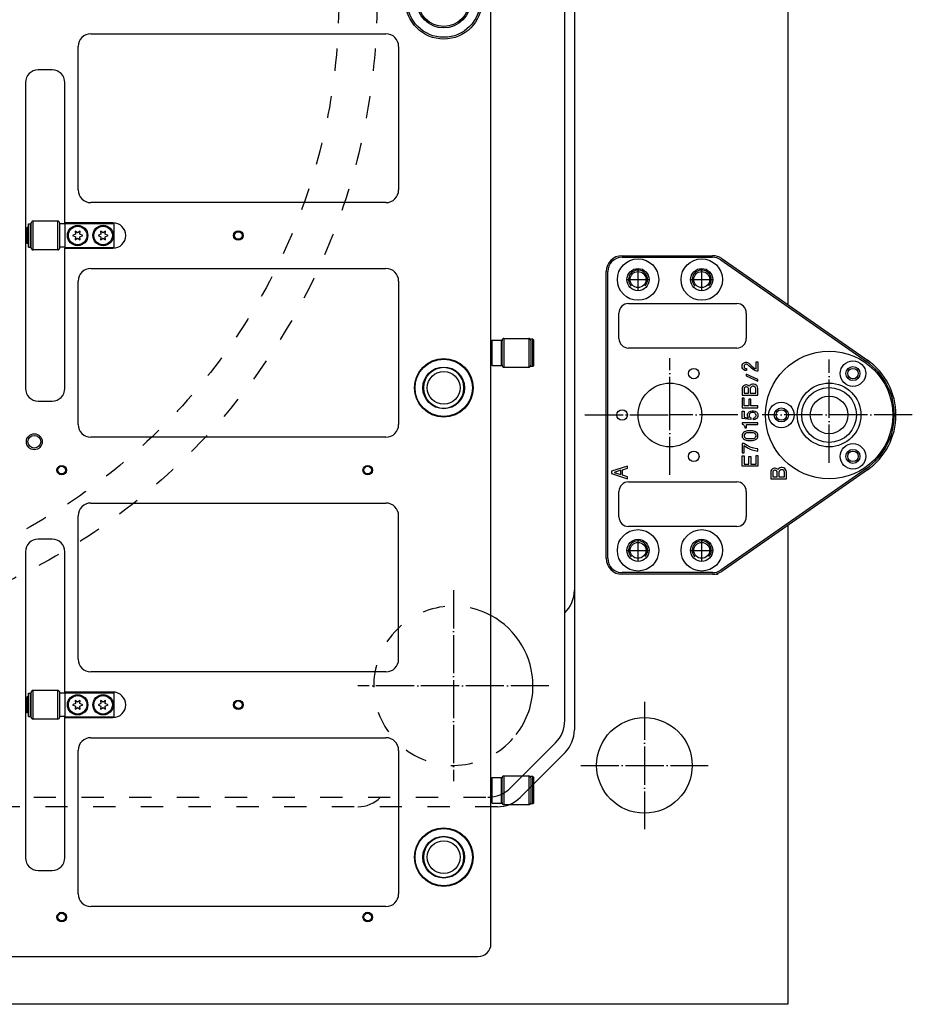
# Model space of a CAD drawing. Extents: x -1809 to 6113, y -4129 to 1471.
# Tile 67 of 197: x 1389 to 1669, y -2137 to -1828. Entities that reach past the tile are written whole.
import ezdxf

# ---------------------------------------------------------------- set-up
doc = ezdxf.new("R2010")
doc.units = 0
doc.linetypes.add('DASHED', pattern=[15, 7, -8])
doc.linetypes.add('DOT_CENTER', pattern=[14, 12, -1, 0, -1])
doc.layers.get('0').update_dxf_attribs({"linetype": 'CONTINUOUS'})
for name, color, linetype in [('1', 7, 'CONTINUOUS'), ('141', 7, 'CONTINUOUS'), ('16', 7, 'CONTINUOUS'), ('DIMPROHIDE', 7, 'CONTINUOUS')]:
    doc.layers.add(name, color=color, linetype=linetype)

# ---------------------------------------------------------------- blocks, each defined once
blk = doc.blocks.new('PIN__614', base_point=(1623, -1971.88))
at = {"layer": '1', "color": 4, "linetype": 'CONTINUOUS'}
for centre, radius in [((1643, -1951.88), 20), ((1650.5, -1938.89), 4), ((1650.5, -1938.89), 2.2), ((1643, -1951.88), 10), ((1643, -1951.88), 8.6), ((1643, -1951.88), 5.9), ((1628, -1951.88), 4), ((1628, -1951.88), 2.2), ((1650.5, -1964.87), 4), ((1650.5, -1964.87), 2.2)]:
    blk.add_circle(centre, radius, dxfattribs=at)
blk = doc.blocks.new('E7015-23251__615', base_point=(1566.31, -2001.88))
at = {"layer": '1', "color": 6, "linetype": 'CONTINUOUS'}
for p, q in [((1578, -1901.88), (1606.43, -1901.88)), ((1578, -1902.38), (1606.43, -1902.38)), ((1609, -1903.19), (1654.72, -1935.06)), ((1609.29, -1902.78), (1655.01, -1934.65)), ((1573, -1996.88), (1573, -1906.88)), ((1573.5, -1996.88), (1573.5, -1906.88)), ((1580, -1916.88), (1614, -1916.88)), ((1577, -1927.88), (1577, -1919.88)), ((1617, -1919.88), (1617, -1927.88)), ((1614, -1930.88), (1580, -1930.88)), ((1615.67, -1936.47), (1615.74, -1936.19)), ((1615.67, -1936.81), (1615.67, -1936.47)), ((1615.74, -1937.09), (1615.67, -1936.81)), ((1615.74, -1936.19), (1615.92, -1935.85)), ((1615.92, -1937.43), (1615.74, -1937.09)), ((1615.92, -1935.85), (1616.17, -1935.63)), ((1616.17, -1937.65), (1615.92, -1937.43)), ((1616.17, -1935.63), (1616.55, -1935.4)), ((1616.55, -1937.88), (1616.17, -1937.65)), ((1616.36, -1936.3), (1616.3, -1936.53)), ((1616.3, -1936.53), (1616.3, -1936.75)), ((1616.3, -1936.75), (1616.36, -1936.98)), ((1616.49, -1936.13), (1616.36, -1936.3)), ((1616.36, -1936.98), (1616.49, -1937.14)), ((1616.67, -1936.02), (1616.49, -1936.13)), ((1616.49, -1937.14), (1616.67, -1937.26)), ((1616.55, -1935.4), (1616.86, -1935.34)), ((1616.86, -1937.93), (1616.55, -1937.88)), ((1616.86, -1935.96), (1616.67, -1936.02)), ((1616.67, -1937.26), (1616.86, -1937.31)), ((1616.86, -1935.34), (1617.11, -1935.34)), ((1617.11, -1935.96), (1616.86, -1935.96)), ((1616.86, -1937.31), (1617.11, -1937.31)), ((1617.11, -1937.93), (1616.86, -1937.93)), ((1617.11, -1935.34), (1617.42, -1935.4)), ((1617.3, -1936.02), (1617.11, -1935.96)), ((1617.11, -1937.31), (1617.11, -1937.93)), ((1617.49, -1936.13), (1617.3, -1936.02)), ((1617.42, -1935.4), (1617.8, -1935.63)), ((1617.92, -1936.53), (1617.49, -1936.13)), ((1617.8, -1935.63), (1617.92, -1935.74)), ((1617.92, -1935.74), (1618.36, -1936.19)), ((1618.3, -1936.86), (1617.92, -1936.53)), ((1618.61, -1937.2), (1618.3, -1936.86)), ((1618.36, -1936.19), (1618.74, -1936.58)), ((1619.05, -1937.54), (1618.61, -1937.2)), ((1618.74, -1936.58), (1619.24, -1936.98)), ((1619.42, -1937.82), (1619.05, -1937.54)), ((1619.24, -1936.98), (1619.67, -1937.26)), ((1619.86, -1938.04), (1619.42, -1937.82)), ((1619.67, -1937.26), (1620.05, -1937.37)), ((1620.05, -1935.18), (1620.67, -1935.18)), ((1620.05, -1937.37), (1620.05, -1935.18)), ((1620.67, -1935.18), (1620.67, -1938.16)), ((1616.92, -1939.06), (1616.92, -1939.62)), ((1620.67, -1940.74), (1616.92, -1939.06)), ((1616.92, -1939.62), (1620.67, -1941.31)), ((1620.3, -1938.16), (1619.86, -1938.04)), ((1620.67, -1938.16), (1620.3, -1938.16)), ((1620.67, -1941.31), (1620.67, -1940.74)), ((1615.74, -1943.28), (1615.67, -1943.56)), ((1615.67, -1943.56), (1615.67, -1945.69)), ((1615.92, -1942.94), (1615.74, -1943.28)), ((1616.17, -1942.71), (1615.92, -1942.94)), ((1616.55, -1942.49), (1616.17, -1942.71)), ((1616.36, -1943.39), (1616.3, -1943.61)), ((1616.3, -1943.61), (1616.3, -1945.08)), ((1616.49, -1943.22), (1616.36, -1943.39)), ((1616.67, -1943.11), (1616.49, -1943.22)), ((1616.86, -1942.43), (1616.55, -1942.49)), ((1616.86, -1943.05), (1616.67, -1943.11)), ((1617.11, -1942.43), (1616.86, -1942.43)), ((1617.11, -1943.05), (1616.86, -1943.05)), ((1617.42, -1942.49), (1617.11, -1942.43)), ((1617.3, -1943.11), (1617.11, -1943.05)), ((1617.49, -1943.22), (1617.3, -1943.11)), ((1617.8, -1942.71), (1617.42, -1942.49)), ((1617.61, -1943.39), (1617.49, -1943.22)), ((1617.67, -1943.61), (1617.61, -1943.39)), ((1617.67, -1945.08), (1617.67, -1943.61)), ((1617.92, -1942.83), (1617.8, -1942.71)), ((1618.17, -1942.54), (1617.92, -1942.83)), ((1618.55, -1942.32), (1618.17, -1942.54)), ((1618.3, -1943.33), (1618.24, -1943.61)), ((1618.24, -1943.61), (1618.24, -1945.08)), ((1618.49, -1943.11), (1618.3, -1943.33)), ((1618.74, -1942.94), (1618.49, -1943.11)), ((1618.99, -1942.21), (1618.55, -1942.32)), ((1618.99, -1942.88), (1618.74, -1942.94)), ((1619.3, -1942.21), (1618.99, -1942.21)), ((1619.24, -1942.88), (1618.99, -1942.88)), ((1619.49, -1942.94), (1619.24, -1942.88)), ((1619.74, -1942.32), (1619.3, -1942.21)), ((1619.74, -1943.11), (1619.49, -1942.94)), ((1620.05, -1942.49), (1619.74, -1942.32)), ((1619.92, -1943.33), (1619.74, -1943.11)), ((1619.99, -1943.61), (1619.92, -1943.33)), ((1619.99, -1945.08), (1619.99, -1943.61)), ((1620.36, -1942.77), (1620.05, -1942.49)), ((1620.55, -1943.11), (1620.36, -1942.77)), ((1620.67, -1943.56), (1620.55, -1943.11)), ((1620.67, -1945.69), (1620.67, -1943.56)), ((1615.67, -1945.69), (1620.67, -1945.69)), ((1615.67, -1946.59), (1615.67, -1949.63)), ((1616.3, -1946.59), (1615.67, -1946.59)), ((1616.3, -1945.08), (1617.67, -1945.08)), ((1616.3, -1949.01), (1616.3, -1946.59)), ((1617.8, -1946.93), (1617.8, -1949.01)), ((1618.42, -1946.93), (1617.8, -1946.93)), ((1618.24, -1945.08), (1619.99, -1945.08)), ((1618.42, -1949.01), (1618.42, -1946.93)), ((1615.67, -1949.63), (1620.67, -1949.63)), ((1617.8, -1949.01), (1616.3, -1949.01)), ((1620.67, -1949.01), (1618.42, -1949.01)), ((1620.67, -1949.63), (1620.67, -1949.01)), ((1615.67, -1950.7), (1616.3, -1950.7)), ((1615.67, -1953.01), (1615.67, -1950.7)), ((1618.42, -1953.34), (1615.67, -1953.01)), ((1616.3, -1950.7), (1616.3, -1952.56)), ((1616.3, -1952.56), (1617.67, -1952.73)), ((1617.36, -1951.83), (1617.42, -1951.54)), ((1617.36, -1952.11), (1617.36, -1951.83)), ((1617.49, -1952.44), (1617.36, -1952.11)), ((1617.42, -1951.54), (1617.55, -1951.26)), ((1617.67, -1952.73), (1617.49, -1952.44)), ((1617.55, -1951.26), (1617.74, -1951.09)), ((1617.74, -1951.09), (1617.92, -1950.93)), ((1617.92, -1950.93), (1618.17, -1950.76)), ((1618.05, -1951.54), (1617.92, -1951.83)), ((1617.92, -1951.83), (1617.92, -1952.11)), ((1617.92, -1952.11), (1618.05, -1952.44)), ((1618.24, -1951.32), (1618.05, -1951.54)), ((1618.05, -1952.44), (1618.24, -1952.67)), ((1618.17, -1950.76), (1618.42, -1950.64)), ((1618.42, -1951.21), (1618.24, -1951.32)), ((1618.24, -1952.67), (1618.42, -1952.78)), ((1618.42, -1950.64), (1618.8, -1950.53)), ((1618.74, -1951.09), (1618.42, -1951.21)), ((1618.42, -1952.78), (1618.42, -1953.34)), ((1619.24, -1951.09), (1618.74, -1951.09)), ((1618.8, -1950.53), (1619.3, -1950.53)), ((1619.55, -1951.21), (1619.24, -1951.09)), ((1619.24, -1952.84), (1619.55, -1952.73)), ((1619.3, -1953.4), (1619.24, -1952.84)), ((1619.3, -1950.53), (1619.67, -1950.64)), ((1619.67, -1953.29), (1619.3, -1953.4)), ((1619.74, -1951.32), (1619.55, -1951.21)), ((1619.55, -1952.73), (1619.74, -1952.61)), ((1619.67, -1950.64), (1619.92, -1950.76)), ((1619.92, -1953.18), (1619.67, -1953.29)), ((1619.92, -1951.54), (1619.74, -1951.32)), ((1619.74, -1952.61), (1619.92, -1952.39)), ((1619.92, -1950.76), (1620.17, -1950.93)), ((1620.05, -1951.83), (1619.92, -1951.54)), ((1619.92, -1952.39), (1620.05, -1952.11)), ((1620.17, -1953.01), (1619.92, -1953.18)), ((1620.05, -1952.11), (1620.05, -1951.83)), ((1620.17, -1950.93), (1620.36, -1951.09)), ((1620.36, -1952.84), (1620.17, -1953.01)), ((1620.36, -1951.09), (1620.49, -1951.26)), ((1620.49, -1952.67), (1620.36, -1952.84)), ((1620.49, -1951.26), (1620.61, -1951.54)), ((1620.61, -1952.39), (1620.49, -1952.67)), ((1620.61, -1951.54), (1620.67, -1951.83)), ((1620.67, -1952.11), (1620.61, -1952.39)), ((1620.67, -1951.83), (1620.67, -1952.11)), ((1615.67, -1954.3), (1615.67, -1954.75)), ((1620.67, -1954.3), (1615.67, -1954.3)), ((1615.67, -1954.75), (1615.86, -1954.81)), ((1615.86, -1954.81), (1616.11, -1954.98)), ((1616.11, -1954.98), (1616.3, -1955.14)), ((1616.3, -1955.14), (1616.42, -1955.37)), ((1616.42, -1955.37), (1616.49, -1955.54)), ((1616.49, -1955.54), (1616.55, -1955.82)), ((1616.55, -1955.82), (1616.55, -1955.93)), ((1616.55, -1955.93), (1617.05, -1955.93)), ((1617.05, -1954.86), (1620.67, -1954.86)), ((1617.05, -1955.93), (1617.05, -1954.86)), ((1620.67, -1954.86), (1620.67, -1954.3)), ((1615.74, -1957.96), (1615.67, -1958.18)), ((1615.67, -1958.18), (1615.67, -1958.58)), ((1615.67, -1958.58), (1615.74, -1958.8)), ((1615.86, -1957.68), (1615.74, -1957.96)), ((1615.74, -1958.8), (1615.86, -1959.08)), ((1615.99, -1957.51), (1615.86, -1957.68)), ((1615.86, -1959.08), (1615.99, -1959.25)), ((1616.17, -1957.34), (1615.99, -1957.51)), ((1615.99, -1959.25), (1616.17, -1959.42)), ((1616.42, -1957.17), (1616.17, -1957.34)), ((1616.17, -1959.42), (1616.42, -1959.59)), ((1616.42, -1957.96), (1616.3, -1958.18)), ((1616.3, -1958.18), (1616.3, -1958.58)), ((1616.3, -1958.58), (1616.42, -1958.8)), ((1616.67, -1957.06), (1616.42, -1957.17)), ((1616.61, -1957.73), (1616.42, -1957.96)), ((1616.42, -1958.8), (1616.61, -1959.03)), ((1616.42, -1959.59), (1616.67, -1959.7)), ((1616.8, -1957.62), (1616.61, -1957.73)), ((1616.61, -1959.03), (1616.8, -1959.14)), ((1616.99, -1956.94), (1616.67, -1957.06)), ((1617.11, -1957.51), (1616.8, -1957.62)), ((1616.8, -1959.14), (1617.11, -1959.25)), ((1617.36, -1956.89), (1616.99, -1956.94)), ((1617.8, -1957.45), (1617.11, -1957.51)), ((1617.11, -1959.25), (1617.8, -1959.31)), ((1617.92, -1956.83), (1617.36, -1956.89)), ((1618.55, -1957.45), (1617.8, -1957.45)), ((1617.8, -1959.31), (1618.55, -1959.31)), ((1618.42, -1956.83), (1617.92, -1956.83)), ((1618.99, -1956.89), (1618.42, -1956.83)), ((1619.24, -1957.51), (1618.55, -1957.45)), ((1618.55, -1959.31), (1619.24, -1959.25)), ((1619.36, -1956.94), (1618.99, -1956.89)), ((1619.55, -1957.62), (1619.24, -1957.51)), ((1619.24, -1959.25), (1619.55, -1959.14)), ((1619.67, -1957.06), (1619.36, -1956.94)), ((1619.74, -1957.73), (1619.55, -1957.62)), ((1619.55, -1959.14), (1619.74, -1959.03)), ((1619.92, -1957.17), (1619.67, -1957.06)), ((1619.67, -1959.7), (1619.92, -1959.59)), ((1619.92, -1957.96), (1619.74, -1957.73)), ((1619.74, -1959.03), (1619.92, -1958.8)), ((1620.17, -1957.34), (1619.92, -1957.17)), ((1620.05, -1958.18), (1619.92, -1957.96)), ((1619.92, -1958.8), (1620.05, -1958.58)), ((1619.92, -1959.59), (1620.17, -1959.42)), ((1620.05, -1958.58), (1620.05, -1958.18)), ((1620.36, -1957.51), (1620.17, -1957.34)), ((1620.17, -1959.42), (1620.36, -1959.25)), ((1620.49, -1957.68), (1620.36, -1957.51)), ((1620.36, -1959.25), (1620.49, -1959.08)), ((1620.61, -1957.96), (1620.49, -1957.68)), ((1620.49, -1959.08), (1620.61, -1958.8)), ((1620.67, -1958.18), (1620.61, -1957.96)), ((1620.61, -1958.8), (1620.67, -1958.58)), ((1620.67, -1958.58), (1620.67, -1958.18)), ((1615.67, -1960.83), (1615.67, -1963.75)), ((1616.24, -1960.83), (1615.67, -1960.83)), ((1617.3, -1961.5), (1616.24, -1960.83)), ((1616.3, -1961.5), (1617.42, -1962.23)), ((1616.3, -1963.75), (1616.3, -1961.5)), ((1616.67, -1959.7), (1616.99, -1959.81)), ((1616.99, -1959.81), (1617.36, -1959.87)), ((1618.24, -1961.95), (1617.3, -1961.5)), ((1617.36, -1959.87), (1617.92, -1959.93)), ((1617.42, -1962.23), (1618.17, -1962.57)), ((1617.92, -1959.93), (1618.42, -1959.93)), ((1618.17, -1962.57), (1618.74, -1962.79)), ((1618.99, -1962.23), (1618.24, -1961.95)), ((1618.42, -1959.93), (1618.99, -1959.87)), ((1618.99, -1959.87), (1619.36, -1959.81)), ((1619.74, -1962.4), (1618.99, -1962.23)), ((1619.36, -1959.81), (1619.67, -1959.7)), ((1620.67, -1962.51), (1619.74, -1962.4)), ((1620.67, -1963.19), (1620.67, -1962.51)), ((1615.67, -1963.75), (1616.3, -1963.75)), ((1615.67, -1964.71), (1616.3, -1964.71)), ((1615.67, -1967.91), (1615.67, -1964.71)), ((1616.3, -1964.71), (1616.3, -1967.29)), ((1617.8, -1964.93), (1618.42, -1964.93)), ((1617.8, -1967.29), (1617.8, -1964.93)), ((1618.42, -1964.93), (1618.42, -1967.29)), ((1618.74, -1962.79), (1619.67, -1963.08)), ((1619.67, -1963.08), (1620.67, -1963.19)), ((1620.05, -1964.65), (1620.67, -1964.65)), ((1620.05, -1967.29), (1620.05, -1964.65)), ((1620.67, -1964.65), (1620.67, -1967.91)), ((1579.67, -1967.94), (1574.67, -1969.57)), ((1578.17, -1969.07), (1579.67, -1968.56)), ((1579.67, -1968.56), (1579.67, -1967.94)), ((1654.72, -1968.7), (1609, -2000.57)), ((1620.67, -1967.91), (1615.67, -1967.91)), ((1616.3, -1967.29), (1617.8, -1967.29)), ((1618.42, -1967.29), (1620.05, -1967.29)), ((1625.55, -1968.67), (1625.17, -1968.9)), ((1625.86, -1968.62), (1625.55, -1968.67)), ((1626.11, -1968.62), (1625.86, -1968.62)), ((1626.42, -1968.67), (1626.11, -1968.62)), ((1626.8, -1968.9), (1626.42, -1968.67)), ((1627.17, -1968.73), (1626.92, -1969.01)), ((1627.55, -1968.5), (1627.17, -1968.73)), ((1627.99, -1968.39), (1627.55, -1968.5)), ((1628.3, -1968.39), (1627.99, -1968.39)), ((1628.74, -1968.5), (1628.3, -1968.39)), ((1629.05, -1968.67), (1628.74, -1968.5)), ((1629.36, -1968.95), (1629.05, -1968.67)), ((1574.67, -1969.57), (1574.67, -1970.25)), ((1574.67, -1970.25), (1579.67, -1971.88)), ((1577.55, -1969.18), (1575.55, -1969.91)), ((1575.55, -1969.91), (1577.55, -1970.58)), ((1577.55, -1970.58), (1577.55, -1969.18)), ((1578.17, -1970.75), (1578.17, -1969.07)), ((1579.67, -1971.26), (1578.17, -1970.75)), ((1579.67, -1971.88), (1579.67, -1971.26)), ((1655.01, -1969.11), (1609.29, -2000.98)), ((1624.74, -1969.46), (1624.67, -1969.74)), ((1624.67, -1969.74), (1624.67, -1971.88)), ((1624.67, -1971.88), (1629.67, -1971.88)), ((1624.92, -1969.12), (1624.74, -1969.46)), ((1625.17, -1968.9), (1624.92, -1969.12)), ((1625.36, -1969.57), (1625.3, -1969.8)), ((1625.3, -1969.8), (1625.3, -1971.26)), ((1625.3, -1971.26), (1626.67, -1971.26)), ((1625.49, -1969.4), (1625.36, -1969.57)), ((1625.67, -1969.29), (1625.49, -1969.4)), ((1625.86, -1969.23), (1625.67, -1969.29)), ((1626.11, -1969.23), (1625.86, -1969.23)), ((1626.3, -1969.29), (1626.11, -1969.23)), ((1626.49, -1969.4), (1626.3, -1969.29)), ((1626.61, -1969.57), (1626.49, -1969.4)), ((1626.67, -1969.8), (1626.61, -1969.57)), ((1626.67, -1971.26), (1626.67, -1969.8)), ((1626.92, -1969.01), (1626.8, -1968.9)), ((1627.3, -1969.52), (1627.24, -1969.8)), ((1627.24, -1969.8), (1627.24, -1971.26)), ((1627.24, -1971.26), (1628.99, -1971.26)), ((1627.49, -1969.29), (1627.3, -1969.52)), ((1627.74, -1969.12), (1627.49, -1969.29)), ((1627.99, -1969.07), (1627.74, -1969.12)), ((1628.24, -1969.07), (1627.99, -1969.07)), ((1628.49, -1969.12), (1628.24, -1969.07)), ((1628.74, -1969.29), (1628.49, -1969.12)), ((1628.92, -1969.52), (1628.74, -1969.29)), ((1628.99, -1969.8), (1628.92, -1969.52)), ((1628.99, -1971.26), (1628.99, -1969.8)), ((1629.55, -1969.29), (1629.36, -1968.95)), ((1629.67, -1969.74), (1629.55, -1969.29)), ((1629.67, -1971.88), (1629.67, -1969.74)), ((1580, -1972.88), (1614, -1972.88)), ((1577, -1983.88), (1577, -1975.88)), ((1617, -1975.88), (1617, -1983.88)), ((1614, -1986.88), (1580, -1986.88)), ((1606.43, -2001.38), (1578, -2001.38)), ((1606.43, -2001.88), (1578, -2001.88))]:
    blk.add_line(p, q, dxfattribs=at)
at = {"layer": '1', "color": 6, "linetype": 'DOT_CENTER'}
for p, q in [((1593, -1951.88), (1593, -1934.07)), ((1643, -1966.88), (1643, -1934.51)), ((1566.31, -1951.88), (1593, -1951.88)), ((1593, -1970.72), (1593, -1951.88)), ((1614.3, -1951.88), (1593, -1951.88)), ((1669.14, -1951.88), (1621.94, -1951.88)), ((1607.66, -2001.88), (1608, -2001.88)), ((1608, -2001.88), (1608.2, -2001.74))]:
    blk.add_line(p, q, dxfattribs=at)
at = {"layer": '1', "color": 6, "linetype": 'CONTINUOUS'}
for centre, radius in [((1583, -1909.38), 6.5), ((1603, -1909.38), 6.5), ((1583, -1909.38), 3.5), ((1603, -1909.38), 3.5), ((1600.5, -1938.89), 1.65), ((1650.5, -1938.89), 1.65), ((1593, -1951.88), 10), ((1643, -1951.88), 10), ((1578, -1951.88), 1.65), ((1628, -1951.88), 1.65), ((1600.5, -1964.87), 1.65), ((1650.5, -1964.87), 1.65), ((1583, -1994.38), 6.5), ((1603, -1994.38), 6.5), ((1583, -1994.38), 3.5), ((1603, -1994.38), 3.5)]:
    blk.add_circle(centre, radius, dxfattribs=at)
for centre, radius, start, end in [((1578, -1906.88), 5, 90, 180), ((1578, -1906.88), 4.5, 90, 180), ((1606.43, -1906.88), 5, 55.1175, 90), ((1606.43, -1906.88), 4.5, 55.1175, 90), ((1580, -1919.88), 3, 90, 180), ((1614, -1919.88), 3, 0, 90), ((1580, -1927.88), 3, 180, -90), ((1614, -1927.88), 3, -90, 0), ((1643, -1951.88), 21, 0, 55.1175), ((1643, -1951.88), 20.5, 0, 55.1175), ((1643, -1951.88), 20.5, -55.1175, 0), ((1643, -1951.88), 21, -55.1175, 0), ((1580, -1975.88), 3, 90, 180), ((1614, -1975.88), 3, 0, 90), ((1580, -1983.88), 3, 180, -90), ((1614, -1983.88), 3, -90, 0), ((1578, -1996.88), 5, 180, -90), ((1578, -1996.88), 4.5, 180, -90), ((1606.43, -1996.88), 4.5, -90, -55.1175), ((1606.43, -1996.88), 5, -90, -55.1175)]:
    blk.add_arc(centre, radius, start, end, dxfattribs=at)
at = {"layer": '1'}
blk.add_blockref('PIN__614', (1623, -1971.88), dxfattribs=at)
blk = doc.blocks.new('HEADPLATE_TEL', base_point=(934, -2316.07))
at = {"layer": '1', "color": 1, "linetype": 'DOT_CENTER'}
for p, q in [((1583, -1912.68), (1583, -1906.08)), ((1603, -1912.68), (1603, -1906.08)), ((1579.7, -1909.38), (1586.3, -1909.38)), ((1599.7, -1909.38), (1606.3, -1909.38)), ((1583, -1997.68), (1583, -1991.08)), ((1603, -1997.68), (1603, -1991.08)), ((1579.7, -1994.38), (1586.3, -1994.38)), ((1599.7, -1994.38), (1606.3, -1994.38))]:
    blk.add_line(p, q, dxfattribs=at)
at = {"layer": '1', "color": 7, "linetype": 'CONTINUOUS'}
for centre in [(1583, -1909.38), (1603, -1909.38), (1583, -1994.38), (1603, -1994.38)]:
    blk.add_circle(centre, 2.5, dxfattribs=at)
at = {"layer": '1', "color": 1, "linetype": 'CONTINUOUS'}
for centre, start, end in [((1583, -1909.38), 0, -136.9026), ((1603, -1909.38), 0, -136.9026), ((1583, -1909.38), -40.9955, 0), ((1603, -1909.38), -40.9955, 0), ((1583, -1994.38), 0, -136.9026), ((1603, -1994.38), 0, -136.9026), ((1583, -1994.38), -40.9955, 0), ((1603, -1994.38), -40.9955, 0)]:
    blk.add_arc(centre, 3, start, end, dxfattribs=at)
at = {"layer": '141', "color": 7, "linetype": 'CONTINUOUS'}
for p, q in [((1560, -2047.74), (1560, -1538.88)), ((1542.93, -2068.95), (1557.07, -2054.81))]:
    blk.add_line(p, q, dxfattribs=at)
at = {"layer": '141', "color": 7, "linetype": 'DASHED'}
blk.add_line((1063.2, -2071.88), (1535.86, -2071.88), dxfattribs=at)
at = {"layer": '141', "color": 7, "linetype": 'CONTINUOUS'}
for centre, start, end in [((1550, -2047.74), -45, 0), ((1535.86, -2061.88), -90, -45)]:
    blk.add_arc(centre, 10, start, end, dxfattribs=at)
at = {"layer": '16', "color": 1, "linetype": 'DOT_CENTER'}
for p, q in [((1525, -2006.88), (1525, -2066.88)), ((1555, -2036.88), (1495, -2036.88)), ((1585, -2041.88), (1585, -2081.88)), ((1565, -2061.88), (1605, -2061.88))]:
    blk.add_line(p, q, dxfattribs=at)
at = {"layer": 'DIMPROHIDE', "color": 7, "linetype": 'CONTINUOUS'}
for p, q in [((1563, -1538.88), (1563, -2050.74)), ((1630, -1726.54), (1630, -1917.22)), ((1630, -1986.54), (1630, -2136.88)), ((1560.07, -2057.81), (1545.93, -2071.95)), ((1630, -2136.88), (1369.5, -2136.88))]:
    blk.add_line(p, q, dxfattribs=at)
at = {"layer": 'DIMPROHIDE', "color": 7, "linetype": 'DASHED'}
blk.add_line((1538.86, -2074.88), (1063.2, -2074.88), dxfattribs=at)
for radius in [201, 189]:
    blk.add_circle((1300, -1821.88), radius, dxfattribs=at)
at = {"layer": 'DIMPROHIDE', "color": 7, "linetype": 'CONTINUOUS'}
blk.add_circle((1585, -2061.88), 15, dxfattribs=at)
for centre, radius, start, end in [((1553, -2006.88), 10, -45.573, 0), ((1525, -2036.88), 25, 0, 61.8358), ((1525, -2036.88), 25, -37.7632, 0), ((1553, -2050.74), 10, -45, 0), ((1495, -2064.88), 10, -90, -44.427), ((1538.86, -2064.88), 10, -90, -45)]:
    blk.add_arc(centre, radius, start, end, dxfattribs=at)
at = {"layer": 'DIMPROHIDE', "color": 7, "linetype": 'DASHED'}
blk.add_arc((1525, -2036.88), 25, 61.8358, -37.7632, dxfattribs=at)
at = {"layer": '1'}
blk.add_blockref('E7015-23251__615', (1566.31, -2001.88), dxfattribs=at)
blk = doc.blocks.new('E7018-24101__831', base_point=(1536.8, -1521.88))
at = {"color": 1, "linetype": 'CONTINUOUS'}
for p, q in [((1536.8, -2117.88), (1536.8, -1525.88)), ((1411.14, -1832.21), (1503.82, -1832.21)), ((1407.14, -1881.21), (1407.14, -1836.21)), ((1507.82, -1836.21), (1507.82, -1881.21)), ((1399, -1843.54), (1394.6, -1843.54)), ((1390.6, -1847.54), (1390.6, -1943.54)), ((1403, -1891.54), (1403, -1847.54)), ((1503.82, -1885.21), (1411.14, -1885.21)), ((1403, -1891.54), (1403, -1891.74)), ((1418.1, -1891.54), (1403, -1891.54)), ((1403, -1891.74), (1403, -1891.84)), ((1403, -1891.84), (1403, -1899.24)), ((1403, -1899.24), (1403, -1899.34)), ((1403, -1899.34), (1403, -1899.54)), ((1403, -1943.54), (1403, -1899.54)), ((1403, -1899.54), (1418.1, -1899.54)), ((1411.14, -1905.87), (1503.82, -1905.87)), ((1407.14, -1954.87), (1407.14, -1909.87)), ((1507.82, -1909.87), (1507.82, -1954.87)), ((1394.6, -1947.54), (1399, -1947.54)), ((1503.82, -1958.87), (1411.14, -1958.87)), ((1411.14, -1979.53), (1503.82, -1979.53)), ((1407.14, -2028.53), (1407.14, -1983.53)), ((1507.82, -2028.53), (1507.82, -1983.53)), ((1399, -1990.86), (1394.6, -1990.86)), ((1390.6, -1994.86), (1390.6, -2090.86)), ((1403, -2038.86), (1403, -1994.86)), ((1503.82, -2032.53), (1411.14, -2032.53)), ((1403, -2039.06), (1403, -2038.86)), ((1418.1, -2038.86), (1403, -2038.86)), ((1403, -2039.06), (1403, -2039.16)), ((1403, -2039.16), (1403, -2046.56)), ((1403, -2046.56), (1403, -2046.66)), ((1403, -2046.86), (1403, -2046.66)), ((1403, -2090.86), (1403, -2046.86)), ((1403, -2046.86), (1418.1, -2046.86)), ((1411.14, -2053.19), (1503.82, -2053.19)), ((1407.14, -2102.19), (1407.14, -2057.19)), ((1507.82, -2057.19), (1507.82, -2102.19)), ((1394.6, -2094.86), (1399, -2094.86)), ((1503.82, -2106.19), (1411.14, -2106.19)), ((1369.5, -2121.88), (1532.8, -2121.88))]:
    blk.add_line(p, q, dxfattribs=at)
for centre, radius in [((1457.48, -1895.54), 1.5), ((1457.48, -1895.54), 1.2), ((1521.97, -1943.37), 9.2), ((1521.97, -1943.37), 9), ((1521.97, -1943.37), 6.55), ((1393.4, -1960.28), 2.5), ((1393.4, -1960.28), 2), ((1402, -1969.2), 1.5), ((1402, -1969.2), 1.2), ((1498.12, -1969.2), 1.5), ((1498.12, -1969.2), 1.2), ((1457.48, -2042.86), 1.5), ((1457.48, -2042.86), 1.2), ((1521.97, -2090.69), 9.2), ((1521.97, -2090.69), 9), ((1521.97, -2090.69), 6.55), ((1402, -2109.49), 1.5), ((1402, -2109.49), 1.2), ((1498.12, -2109.49), 1.5), ((1498.12, -2109.49), 1.2)]:
    blk.add_circle(centre, radius, dxfattribs=at)
for centre, radius, start, end in [((1411.14, -1836.21), 4, 90, 180), ((1503.82, -1836.21), 4, 0, 90), ((1394.6, -1847.54), 4, 90, 180), ((1399, -1847.54), 4, 0, 90), ((1411.14, -1881.21), 4, 180, -90), ((1503.82, -1881.21), 4, -90, 0), ((1418.1, -1895.54), 4, -90, 90), ((1411.14, -1909.87), 4, 90, 180), ((1503.82, -1909.87), 4, 0, 90), ((1521.97, -1943.37), 6.35, 90, -90), ((1521.97, -1943.37), 6.35, -90, 90), ((1394.6, -1943.54), 4, 180, -90), ((1399, -1943.54), 4, -90, 0), ((1411.14, -1954.87), 4, 180, -90), ((1503.82, -1954.87), 4, -90, 0), ((1411.14, -1983.53), 4, 90, 180), ((1503.82, -1983.53), 4, 0, 90), ((1394.6, -1994.86), 4, 90, 180), ((1399, -1994.86), 4, 0, 90), ((1411.14, -2028.53), 4, 180, -90), ((1503.82, -2028.53), 4, -90, 0), ((1418.1, -2042.86), 4, -90, 90), ((1411.14, -2057.19), 4, 90, 180), ((1503.82, -2057.19), 4, 0, 90), ((1521.97, -2090.69), 6.35, 90, -90), ((1521.97, -2090.69), 6.35, -90, 90), ((1394.6, -2090.86), 4, 180, -90), ((1399, -2090.86), 4, -90, 0), ((1411.14, -2102.19), 4, 180, -90), ((1503.82, -2102.19), 4, -90, 0), ((1532.8, -2117.88), 4, -90, 0)]:
    blk.add_arc(centre, radius, start, end, dxfattribs=at)
blk = doc.blocks.new('BEARING_HK0509__852', base_point=(1401.4, -2038.36))
at = {"color": 1, "linetype": 'CONTINUOUS'}
for p, q in [((1392.4, -2046.76), (1392.4, -2038.96)), ((1393, -2047.36), (1393, -2038.36)), ((1400.8, -2038.36), (1393, -2038.36)), ((1400.8, -2047.36), (1400.8, -2038.36)), ((1401.4, -2039.16), (1401.4, -2038.96)), ((1401.4, -2040.36), (1401.4, -2039.16)), ((1401.4, -2045.36), (1401.4, -2040.36)), ((1401.4, -2046.56), (1401.4, -2045.36)), ((1400.8, -2047.36), (1393, -2047.36)), ((1401.4, -2046.76), (1401.4, -2046.56))]:
    blk.add_line(p, q, dxfattribs=at)
for centre, start, end in [((1393, -2038.96), 90, 180), ((1400.8, -2038.96), 0, 90), ((1393, -2046.76), 180, -90), ((1400.8, -2046.76), -90, 0)]:
    blk.add_arc(centre, 0.6, start, end, dxfattribs=at)
blk = doc.blocks.new('23796-0S111__853', base_point=(1418.5, -2039.06))
at = {"color": 1, "linetype": 'CONTINUOUS'}
for p, q in [((1401.4, -2040.36), (1401.4, -2039.16)), ((1403, -2039.16), (1401.4, -2039.16)), ((1403, -2039.06), (1418.5, -2039.06)), ((1403, -2039.06), (1403, -2039.16)), ((1403, -2039.16), (1403, -2046.56)), ((1418.5, -2046.66), (1418.5, -2039.06)), ((1390.9, -2040.56), (1391.1, -2040.36)), ((1390.9, -2040.56), (1390.9, -2045.16)), ((1391.5, -2040.36), (1391.1, -2040.36)), ((1391.1, -2042.86), (1391.1, -2040.36)), ((1391.1, -2045.36), (1391.1, -2042.86)), ((1391.5, -2041.26), (1391.5, -2040.36)), ((1391.5, -2042.86), (1391.5, -2041.26)), ((1391.5, -2041.26), (1391.6, -2041.26)), ((1391.5, -2044.46), (1391.5, -2042.86)), ((1392.4, -2040.36), (1392.2, -2040.36)), ((1392.2, -2041.26), (1392.2, -2040.36)), ((1392.2, -2042.86), (1392.2, -2041.26)), ((1392.2, -2044.46), (1392.2, -2042.86)), ((1401.4, -2045.36), (1401.4, -2040.36)), ((1390.9, -2045.16), (1391.1, -2045.36)), ((1391.5, -2045.36), (1391.1, -2045.36)), ((1391.5, -2045.36), (1391.5, -2044.46)), ((1391.5, -2044.46), (1391.6, -2044.46)), ((1392.2, -2045.36), (1392.2, -2044.46)), ((1392.4, -2045.36), (1392.2, -2045.36)), ((1401.4, -2046.56), (1401.4, -2045.36)), ((1403, -2046.56), (1401.4, -2046.56)), ((1403, -2046.56), (1403, -2046.66)), ((1403, -2046.66), (1418.5, -2046.66))]:
    blk.add_line(p, q, dxfattribs=at)
for centre in [(1407, -2042.86), (1415, -2042.86)]:
    blk.add_circle(centre, 3.2, dxfattribs=at)
blk = doc.blocks.new('WASHER1__854', base_point=(1392.2, -2039.21))
at = {"color": 1, "linetype": 'CONTINUOUS'}
for p, q in [((1391.6, -2046.51), (1391.6, -2039.21)), ((1391.6, -2039.21), (1392.2, -2039.21)), ((1392.2, -2040.36), (1392.2, -2039.21)), ((1392.2, -2041.26), (1392.2, -2040.36)), ((1392.2, -2042.86), (1392.2, -2041.26)), ((1392.2, -2044.46), (1392.2, -2042.86)), ((1392.2, -2045.36), (1392.2, -2044.46)), ((1392.2, -2046.51), (1392.2, -2045.36)), ((1391.6, -2046.51), (1392.2, -2046.51))]:
    blk.add_line(p, q, dxfattribs=at)
blk = doc.blocks.new('BEARING_ASSY2_4__855', base_point=(1418.5, -2038.36))
for name, p in [('23796-0S111__853', (1418.5, -2039.06)), ('WASHER1__854', (1392.2, -2039.21)), ('BEARING_HK0509__852', (1401.4, -2038.36))]:
    blk.add_blockref(name, p)
blk = doc.blocks.new('BEARING_HK0509__860', base_point=(1401.4, -1891.04))
at = {"color": 1, "linetype": 'CONTINUOUS'}
for p, q in [((1393, -1900.04), (1393, -1891.04)), ((1400.8, -1891.04), (1393, -1891.04)), ((1400.8, -1900.04), (1400.8, -1891.04)), ((1392.4, -1899.44), (1392.4, -1891.64)), ((1401.4, -1891.84), (1401.4, -1891.64)), ((1401.4, -1893.04), (1401.4, -1891.84)), ((1401.4, -1898.04), (1401.4, -1893.04)), ((1400.8, -1900.04), (1393, -1900.04)), ((1401.4, -1899.24), (1401.4, -1898.04)), ((1401.4, -1899.44), (1401.4, -1899.24))]:
    blk.add_line(p, q, dxfattribs=at)
for centre, start, end in [((1393, -1891.64), 90, 180), ((1400.8, -1891.64), 0, 90), ((1393, -1899.44), 180, -90), ((1400.8, -1899.44), -90, 0)]:
    blk.add_arc(centre, 0.6, start, end, dxfattribs=at)
blk = doc.blocks.new('23796-0S111__861', base_point=(1418.5, -1891.74))
at = {"color": 1, "linetype": 'CONTINUOUS'}
for p, q in [((1390.9, -1893.24), (1391.1, -1893.04)), ((1390.9, -1893.24), (1390.9, -1897.84)), ((1391.1, -1895.54), (1391.1, -1893.04)), ((1391.5, -1893.04), (1391.1, -1893.04)), ((1391.5, -1893.94), (1391.5, -1893.04)), ((1391.5, -1893.94), (1391.6, -1893.94)), ((1391.5, -1895.54), (1391.5, -1893.94)), ((1392.2, -1893.94), (1392.2, -1893.04)), ((1392.4, -1893.04), (1392.2, -1893.04)), ((1392.2, -1895.54), (1392.2, -1893.94)), ((1401.4, -1893.04), (1401.4, -1891.84)), ((1403, -1891.84), (1401.4, -1891.84)), ((1401.4, -1898.04), (1401.4, -1893.04)), ((1403, -1891.74), (1418.5, -1891.74)), ((1403, -1891.74), (1403, -1891.84)), ((1403, -1891.84), (1403, -1899.24)), ((1418.5, -1899.34), (1418.5, -1891.74)), ((1391.1, -1898.04), (1391.1, -1895.54)), ((1391.5, -1897.14), (1391.5, -1895.54)), ((1391.5, -1898.04), (1391.5, -1897.14)), ((1391.5, -1897.14), (1391.6, -1897.14)), ((1392.2, -1897.14), (1392.2, -1895.54)), ((1392.2, -1898.04), (1392.2, -1897.14)), ((1390.9, -1897.84), (1391.1, -1898.04)), ((1391.5, -1898.04), (1391.1, -1898.04)), ((1392.4, -1898.04), (1392.2, -1898.04)), ((1401.4, -1899.24), (1401.4, -1898.04)), ((1403, -1899.24), (1401.4, -1899.24)), ((1403, -1899.24), (1403, -1899.34)), ((1403, -1899.34), (1418.5, -1899.34))]:
    blk.add_line(p, q, dxfattribs=at)
for centre in [(1407, -1895.54), (1415, -1895.54)]:
    blk.add_circle(centre, 3.2, dxfattribs=at)
blk = doc.blocks.new('WASHER1__862', base_point=(1392.2, -1891.89))
at = {"color": 1, "linetype": 'CONTINUOUS'}
for p, q in [((1391.6, -1899.19), (1391.6, -1891.89)), ((1391.6, -1891.89), (1392.2, -1891.89)), ((1392.2, -1893.04), (1392.2, -1891.89)), ((1392.2, -1893.94), (1392.2, -1893.04)), ((1392.2, -1895.54), (1392.2, -1893.94)), ((1392.2, -1897.14), (1392.2, -1895.54)), ((1392.2, -1898.04), (1392.2, -1897.14)), ((1391.6, -1899.19), (1392.2, -1899.19)), ((1392.2, -1899.19), (1392.2, -1898.04))]:
    blk.add_line(p, q, dxfattribs=at)
blk = doc.blocks.new('BEARING_ASSY2_5__863', base_point=(1418.5, -1891.04))
for name, p in [('BEARING_HK0509__860', (1401.4, -1891.04)), ('23796-0S111__861', (1418.5, -1891.74)), ('WASHER1__862', (1392.2, -1891.89))]:
    blk.add_blockref(name, p)
blk = doc.blocks.new('E2812-23753-0__888', base_point=(1550.3, -1928.07))
at = {"color": 1, "linetype": 'CONTINUOUS'}
for p, q in [((1550, -1928.07), (1549.3, -1928.07)), ((1549.3, -1928.47), (1549.3, -1928.07)), ((1549.3, -1928.47), (1549.3, -1929.87)), ((1550.3, -1928.37), (1550, -1928.07)), ((1550, -1936.67), (1550, -1928.07)), ((1550.3, -1936.37), (1550.3, -1928.37)), ((1536.8, -1929.87), (1537, -1929.87)), ((1549.3, -1929.87), (1549.3, -1934.87)), ((1536.8, -1934.87), (1537, -1934.87)), ((1549.3, -1934.87), (1549.3, -1936.27)), ((1549.3, -1936.67), (1549.3, -1936.27)), ((1550, -1936.67), (1549.3, -1936.67)), ((1550.3, -1936.37), (1550, -1936.67))]:
    blk.add_line(p, q, dxfattribs=at)
blk = doc.blocks.new('BEARING_HK0509__889', base_point=(1549.3, -1927.87))
at = {"color": 1, "linetype": 'CONTINUOUS'}
for p, q in [((1540.3, -1928.47), (1540.3, -1928.57)), ((1540.3, -1932.37), (1540.3, -1928.57)), ((1540.9, -1927.87), (1540.9, -1936.87)), ((1540.9, -1927.87), (1548.7, -1927.87)), ((1548.7, -1927.87), (1548.7, -1936.87)), ((1549.3, -1928.47), (1549.3, -1929.87)), ((1549.3, -1929.87), (1549.3, -1934.87)), ((1540.3, -1936.17), (1540.3, -1932.37)), ((1549.3, -1934.87), (1549.3, -1936.27)), ((1540.3, -1936.17), (1540.3, -1936.27)), ((1540.9, -1936.87), (1548.7, -1936.87))]:
    blk.add_line(p, q, dxfattribs=at)
for centre, start, end in [((1540.9, -1928.47), 90, 180), ((1548.7, -1928.47), 0, 90), ((1540.9, -1936.27), 180, -90), ((1548.7, -1936.27), -90, 0)]:
    blk.add_arc(centre, 0.6, start, end, dxfattribs=at)
blk = doc.blocks.new('24791-0S111__890', base_point=(1540.3, -1928.37))
at = {"color": 1, "linetype": 'CONTINUOUS'}
for p, q in [((1537, -1928.57), (1537.2, -1928.37)), ((1537, -1932.37), (1537, -1928.57)), ((1537.2, -1932.37), (1537.2, -1928.37)), ((1537.2, -1928.37), (1540.1, -1928.37)), ((1540.1, -1932.37), (1540.1, -1928.37)), ((1540.3, -1928.57), (1540.1, -1928.37)), ((1540.3, -1932.37), (1540.3, -1928.57)), ((1537, -1936.17), (1537, -1932.37)), ((1537.2, -1936.37), (1537.2, -1932.37)), ((1540.1, -1936.37), (1540.1, -1932.37)), ((1540.3, -1936.17), (1540.3, -1932.37)), ((1537, -1936.17), (1537.2, -1936.37)), ((1537.2, -1936.37), (1540.1, -1936.37)), ((1540.3, -1936.17), (1540.1, -1936.37))]:
    blk.add_line(p, q, dxfattribs=at)
blk = doc.blocks.new('BEARING_ASSY1_5__891', base_point=(1550.3, -1927.87))
for name, p in [('E2812-23753-0__888', (1550.3, -1928.07)), ('24791-0S111__890', (1540.3, -1928.37)), ('BEARING_HK0509__889', (1549.3, -1927.87))]:
    blk.add_blockref(name, p)
blk = doc.blocks.new('E2812-23753-0__892', base_point=(1550.3, -2065.39))
at = {"color": 1, "linetype": 'CONTINUOUS'}
for p, q in [((1536.8, -2067.19), (1537, -2067.19)), ((1549.3, -2065.79), (1549.3, -2065.39)), ((1550, -2065.39), (1549.3, -2065.39)), ((1549.3, -2065.79), (1549.3, -2067.19)), ((1549.3, -2067.19), (1549.3, -2072.19)), ((1550, -2073.99), (1550, -2065.39)), ((1550.3, -2065.69), (1550, -2065.39)), ((1550.3, -2073.69), (1550.3, -2065.69)), ((1536.8, -2072.19), (1537, -2072.19)), ((1549.3, -2072.19), (1549.3, -2073.59)), ((1549.3, -2073.99), (1549.3, -2073.59)), ((1550.3, -2073.69), (1550, -2073.99)), ((1550, -2073.99), (1549.3, -2073.99))]:
    blk.add_line(p, q, dxfattribs=at)
blk = doc.blocks.new('BEARING_HK0509__893', base_point=(1549.3, -2065.19))
at = {"color": 1, "linetype": 'CONTINUOUS'}
for p, q in [((1540.3, -2065.79), (1540.3, -2065.89)), ((1540.3, -2069.69), (1540.3, -2065.89)), ((1540.9, -2065.19), (1540.9, -2074.19)), ((1540.9, -2065.19), (1548.7, -2065.19)), ((1548.7, -2065.19), (1548.7, -2074.19)), ((1549.3, -2065.79), (1549.3, -2067.19)), ((1549.3, -2067.19), (1549.3, -2072.19)), ((1540.3, -2073.49), (1540.3, -2069.69)), ((1540.3, -2073.49), (1540.3, -2073.59)), ((1549.3, -2072.19), (1549.3, -2073.59)), ((1540.9, -2074.19), (1548.7, -2074.19))]:
    blk.add_line(p, q, dxfattribs=at)
for centre, start, end in [((1540.9, -2065.79), 90, 180), ((1548.7, -2065.79), 0, 90), ((1540.9, -2073.59), 180, -90), ((1548.7, -2073.59), -90, 0)]:
    blk.add_arc(centre, 0.6, start, end, dxfattribs=at)
blk = doc.blocks.new('24791-0S111__894', base_point=(1540.3, -2065.69))
at = {"color": 1, "linetype": 'CONTINUOUS'}
for p, q in [((1537, -2065.89), (1537.2, -2065.69)), ((1537, -2069.69), (1537, -2065.89)), ((1537.2, -2065.69), (1540.1, -2065.69)), ((1537.2, -2069.69), (1537.2, -2065.69)), ((1540.3, -2065.89), (1540.1, -2065.69)), ((1540.1, -2069.69), (1540.1, -2065.69)), ((1540.3, -2069.69), (1540.3, -2065.89)), ((1537, -2073.49), (1537, -2069.69)), ((1537.2, -2073.69), (1537.2, -2069.69)), ((1540.1, -2073.69), (1540.1, -2069.69)), ((1540.3, -2073.49), (1540.3, -2069.69)), ((1537, -2073.49), (1537.2, -2073.69)), ((1537.2, -2073.69), (1540.1, -2073.69)), ((1540.3, -2073.49), (1540.1, -2073.69))]:
    blk.add_line(p, q, dxfattribs=at)
blk = doc.blocks.new('BEARING_ASSY1_4__895', base_point=(1550.3, -2065.19))
for name, p in [('E2812-23753-0__892', (1550.3, -2065.39)), ('24791-0S111__894', (1540.3, -2065.69)), ('BEARING_HK0509__893', (1549.3, -2065.19))]:
    blk.add_blockref(name, p)
blk = doc.blocks.new('BEARINGS__896', base_point=(1550.3, -1569.57))
for name, p in [('BEARING_ASSY2_5__863', (1418.5, -1891.04)), ('BEARING_ASSY1_5__891', (1550.3, -1927.87)), ('BEARING_ASSY2_4__855', (1418.5, -2038.36)), ('BEARING_ASSY1_4__895', (1550.3, -2065.19))]:
    blk.add_blockref(name, p)
blk = doc.blocks.new('0515-2034_M3X12_7__905', base_point=(1409.9, -2039.96))
at = {"color": 1, "linetype": 'CONTINUOUS'}
for p, q in [((1406.31, -2042.46), (1405.4, -2042.86)), ((1405.4, -2042.86), (1406.31, -2043.26)), ((1406.2, -2041.47), (1406.31, -2042.46)), ((1407, -2042.06), (1406.2, -2041.47)), ((1407.8, -2041.47), (1407, -2042.06)), ((1407.69, -2042.46), (1407.8, -2041.47)), ((1408.6, -2042.86), (1407.69, -2042.46)), ((1407.69, -2043.26), (1408.6, -2042.86)), ((1406.31, -2043.26), (1406.2, -2044.24)), ((1406.2, -2044.24), (1407, -2043.66)), ((1407, -2043.66), (1407.8, -2044.24)), ((1407.8, -2044.24), (1407.69, -2043.26))]:
    blk.add_line(p, q, dxfattribs=at)
blk.add_circle((1407, -2042.86), 2.9, dxfattribs=at)
blk = doc.blocks.new('0515-2034_M3X12_6__906', base_point=(1417.9, -2039.96))
at = {"color": 1, "linetype": 'CONTINUOUS'}
for p, q in [((1414.31, -2042.46), (1413.4, -2042.86)), ((1413.4, -2042.86), (1414.31, -2043.26)), ((1414.2, -2041.47), (1414.31, -2042.46)), ((1415, -2042.06), (1414.2, -2041.47)), ((1415.8, -2041.47), (1415, -2042.06)), ((1415.69, -2042.46), (1415.8, -2041.47)), ((1416.6, -2042.86), (1415.69, -2042.46)), ((1415.69, -2043.26), (1416.6, -2042.86)), ((1414.31, -2043.26), (1414.2, -2044.24)), ((1414.2, -2044.24), (1415, -2043.66)), ((1415, -2043.66), (1415.8, -2044.24)), ((1415.8, -2044.24), (1415.69, -2043.26))]:
    blk.add_line(p, q, dxfattribs=at)
blk.add_circle((1415, -2042.86), 2.9, dxfattribs=at)
blk = doc.blocks.new('0515-2034_M3X12_9__907', base_point=(1409.9, -1892.64))
at = {"color": 1, "linetype": 'CONTINUOUS'}
for p, q in [((1407, -1894.74), (1406.2, -1894.15)), ((1406.2, -1894.15), (1406.31, -1895.14)), ((1407.8, -1894.15), (1407, -1894.74)), ((1407.69, -1895.14), (1407.8, -1894.15)), ((1406.31, -1895.14), (1405.4, -1895.54)), ((1405.4, -1895.54), (1406.31, -1895.94)), ((1406.31, -1895.94), (1406.2, -1896.92)), ((1406.2, -1896.92), (1407, -1896.34)), ((1407, -1896.34), (1407.8, -1896.92)), ((1408.6, -1895.54), (1407.69, -1895.14)), ((1407.69, -1895.94), (1408.6, -1895.54)), ((1407.8, -1896.92), (1407.69, -1895.94))]:
    blk.add_line(p, q, dxfattribs=at)
blk.add_circle((1407, -1895.54), 2.9, dxfattribs=at)
blk = doc.blocks.new('0515-2034_M3X12_8__908', base_point=(1417.9, -1892.64))
at = {"color": 1, "linetype": 'CONTINUOUS'}
for p, q in [((1415, -1894.74), (1414.2, -1894.15)), ((1414.2, -1894.15), (1414.31, -1895.14)), ((1415.8, -1894.15), (1415, -1894.74)), ((1415.69, -1895.14), (1415.8, -1894.15)), ((1414.31, -1895.14), (1413.4, -1895.54)), ((1413.4, -1895.54), (1414.31, -1895.94)), ((1414.31, -1895.94), (1414.2, -1896.92)), ((1414.2, -1896.92), (1415, -1896.34)), ((1415, -1896.34), (1415.8, -1896.92)), ((1416.6, -1895.54), (1415.69, -1895.14)), ((1415.69, -1895.94), (1416.6, -1895.54)), ((1415.8, -1896.92), (1415.69, -1895.94))]:
    blk.add_line(p, q, dxfattribs=at)
blk.add_circle((1415, -1895.54), 2.9, dxfattribs=at)
blk = doc.blocks.new('SCREWSET_STIFFENER__918', base_point=(1417.9, -1598))
for name, p in [('0515-2034_M3X12_9__907', (1409.9, -1892.64)), ('0515-2034_M3X12_8__908', (1417.9, -1892.64)), ('0515-2034_M3X12_7__905', (1409.9, -2039.96)), ('0515-2034_M3X12_6__906', (1417.9, -2039.96))]:
    blk.add_blockref(name, p)
blk = doc.blocks.new('21791-0S112__919', base_point=(1533.97, -1809.88))
at = {"color": 1, "linetype": 'CONTINUOUS'}
for radius in [12, 11.45, 8.49, 8.02]:
    blk.add_circle((1521.97, -1821.88), radius, dxfattribs=at)
blk = doc.blocks.new('BUSHINGS_INTERFACE__922', base_point=(1533.97, -1736.22))
blk.add_blockref('21791-0S112__919', (1533.97, -1809.88))
blk = doc.blocks.new('6960-0041-0_6__923', base_point=(1528.32, -1937.02))
at = {"color": 1, "linetype": 'CONTINUOUS'}
blk.add_circle((1521.97, -1943.37), 5.15, dxfattribs=at)
for start, end in [(90, -90), (-90, 90)]:
    blk.add_arc((1521.97, -1943.37), 6.35, start, end, dxfattribs=at)
blk = doc.blocks.new('6960-0041-0_7__926', base_point=(1528.32, -2084.34))
at = {"color": 1, "linetype": 'CONTINUOUS'}
blk.add_circle((1521.97, -2090.69), 5.15, dxfattribs=at)
for start, end in [(90, -90), (-90, 90)]:
    blk.add_arc((1521.97, -2090.69), 6.35, start, end, dxfattribs=at)
blk = doc.blocks.new('HOLEPLUGS__931', base_point=(1528.32, -1546.72))
for name, p in [('6960-0041-0_6__923', (1528.32, -1937.02)), ('6960-0041-0_7__926', (1528.32, -2084.34))]:
    blk.add_blockref(name, p)
blk = doc.blocks.new('SMALLPARTS__939', base_point=(1550.3, -1481.88))
for name, p in [('HOLEPLUGS__931', (1528.32, -1546.72)), ('BEARINGS__896', (1550.3, -1569.57)), ('SCREWSET_STIFFENER__918', (1417.9, -1598)), ('BUSHINGS_INTERFACE__922', (1533.97, -1736.22))]:
    blk.add_blockref(name, p)
blk = doc.blocks.new('E7018-64101__940', base_point=(1550.3, -1481.88))
for name, p in [('SMALLPARTS__939', (1550.3, -1481.88)), ('E7018-24101__831', (1536.8, -1521.88))]:
    blk.add_blockref(name, p)
blk = doc.blocks.new('DUT_BOARD__941', base_point=(1507.82, -1537.57))
at = {"color": 1, "linetype": 'CONTINUOUS'}
for p, q in [((1411.14, -1832.21), (1503.82, -1832.21)), ((1407.14, -1881.21), (1407.14, -1836.21)), ((1507.82, -1836.21), (1507.82, -1881.21)), ((1503.82, -1885.21), (1411.14, -1885.21)), ((1411.14, -1905.87), (1503.82, -1905.87)), ((1407.14, -1954.87), (1407.14, -1909.87)), ((1507.82, -1909.87), (1507.82, -1954.87)), ((1503.82, -1958.87), (1411.14, -1958.87)), ((1411.14, -1979.53), (1503.82, -1979.53)), ((1407.14, -2028.53), (1407.14, -1983.53)), ((1507.82, -2028.53), (1507.82, -1983.53)), ((1503.82, -2032.53), (1411.14, -2032.53)), ((1411.14, -2053.19), (1503.82, -2053.19)), ((1407.14, -2102.19), (1407.14, -2057.19)), ((1507.82, -2057.19), (1507.82, -2102.19)), ((1503.82, -2106.19), (1411.14, -2106.19))]:
    blk.add_line(p, q, dxfattribs=at)
for centre, start, end in [((1411.14, -1836.21), 90, 180), ((1503.82, -1836.21), 0, 90), ((1411.14, -1881.21), 180, -90), ((1503.82, -1881.21), -90, 0), ((1411.14, -1909.87), 90, 180), ((1503.82, -1909.87), 0, 90), ((1411.14, -1954.87), 180, -90), ((1503.82, -1954.87), -90, 0), ((1411.14, -1983.53), 90, 180), ((1503.82, -1983.53), 0, 90), ((1411.14, -2028.53), 180, -90), ((1503.82, -2028.53), -90, 0), ((1411.14, -2057.19), 90, 180), ((1503.82, -2057.19), 0, 90), ((1411.14, -2102.19), 180, -90), ((1503.82, -2102.19), -90, 0)]:
    blk.add_arc(centre, 4, start, end, dxfattribs=at)
blk = doc.blocks.new('STIFF_ASSY_DUTBD__942', base_point=(1550.3, -1481.88))
for name, p in [('E7018-64101__940', (1550.3, -1481.88)), ('DUT_BOARD__941', (1507.82, -1537.57))]:
    blk.add_blockref(name, p)
blk = doc.blocks.new('A1__1020', base_point=(1550.3, -1481.88))
blk.add_blockref('STIFF_ASSY_DUTBD__942', (1550.3, -1481.88))
blk = doc.blocks.new('FRONT1__1021', base_point=(1550.3, -1481.88))
blk.add_blockref('A1__1020', (1550.3, -1481.88))
blk = doc.blocks.new('L1__1022', base_point=(1550.3, -1481.88))
blk.add_blockref('FRONT1__1021', (1550.3, -1481.88))

msp = doc.modelspace()

# ---------------------------------------------------------------- block references
msp.add_blockref('L1__1022', (1550.3, -1481.88))
at = {"layer": '1'}
msp.add_blockref('HEADPLATE_TEL', (934, -2316.07), dxfattribs=at)

doc.saveas('drawing.dxf')
